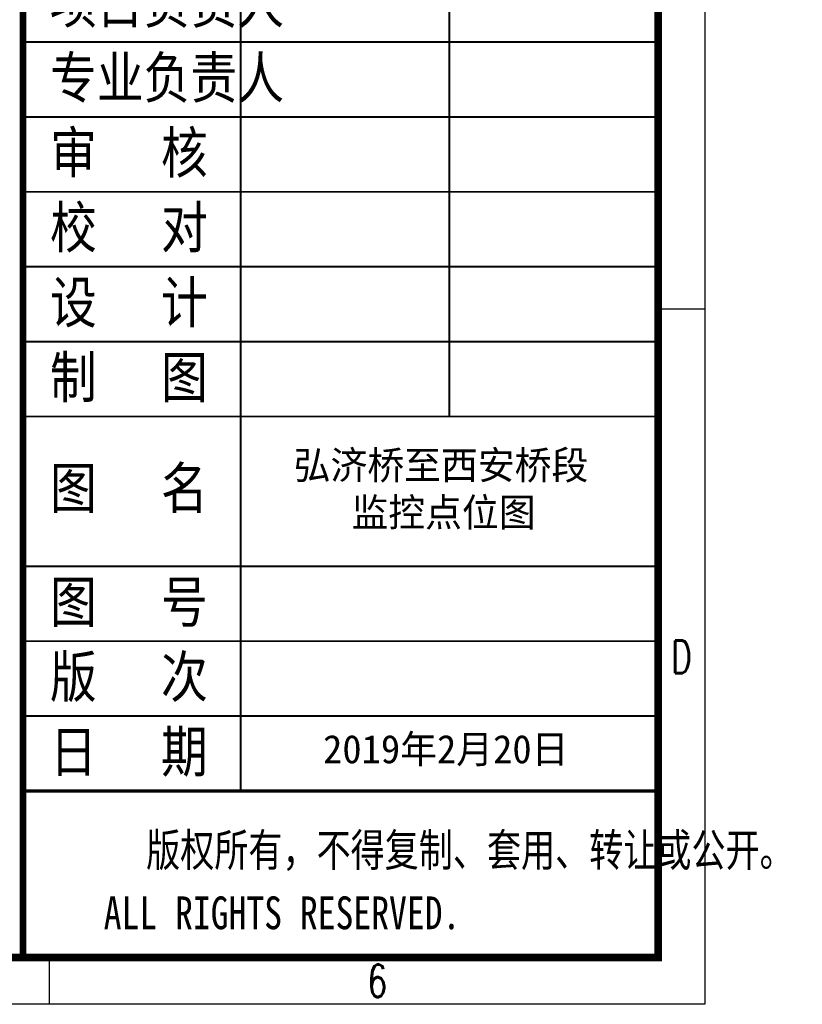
# Model space of a CAD drawing. Extents: x 39527407 to 39530665, y 3786466 to 3790957.
# Tile 85 of 113: x 39530033 to 39530665, y 3788712 to 3789507. Entities that reach past the tile are written whole.
import ezdxf
from ezdxf.enums import TextEntityAlignment as Align

# ---------------------------------------------------------------- set-up
doc = ezdxf.new("R2010")
doc.units = 0
doc.linetypes.add('DASHEDX2', pattern=[38.1, 25.4, -12.7])
doc.layers.get('0').update_dxf_attribs({"linetype": 'CONTINUOUS'})
for name, color, linetype in [('AH-FRAME-LEGEND', 163, 'CONTINUOUS'), ('SH_A0$0$T-SHBD-3', 3, 'CONTINUOUS'), ('TK-ABCD-TTLB-E', 3, 'CONTINUOUS'), ('拆迁面积', 10, 'CONTINUOUS')]:
    doc.layers.add(name, color=color, linetype=linetype)
doc.layers.add('路线', color=7, linetype='DASHEDX2', lineweight=30)
doc.styles.add('-宋体', font='txt')
doc.styles.add('SimHztxt', font='simplex.shx', dxfattribs={"width": 0.8, "bigfont": 'hztxt.shx'})
doc.styles.add('楷书', font='txt', dxfattribs={"width": 0.6})

# ---------------------------------------------------------------- blocks, each defined once
blk = doc.blocks.new('A$C69525F90')
at = {"layer": 'SH_A0$0$T-SHBD-3'}
for p, q in [((48.551, 103.75), (48.551, 86.786)), ((50.551, 103.75), (50.551, 86.786)), ((52.551, 103.75), (52.551, 86.786)), ((54.551, 103.75), (54.551, 86.786)), ((56.551, 103.75), (56.551, 86.786)), ((64.551, 103.75), (64.551, 86.786)), ((66.551, 103.75), (66.551, 95.014))]:
    blk.add_line(p, q, dxfattribs=at)
at = {"layer": 'SH_A0$0$T-SHBD-3', "const_width": 0.175}
blk.add_lwpolyline([(73, 103.75), (73, 86.79), (1.25, 86.79), (1.25, 103.75)], close=True, dxfattribs=at)
at = {"layer": 'SH_A0$0$T-SHBD-3'}
for points, const_width in [([(48.551, 103.75), (48.551, 86.786)], 0.05), ([(50.551, 103.75), (50.551, 86.786)], 0.05), ([(52.551, 103.75), (52.551, 86.786)], 0.05), ([(54.551, 103.75), (54.551, 86.786)], 0.05), ([(56.551, 103.75), (56.551, 86.786)], 0.05), ([(58.551, 103.75), (58.551, 86.786)], 0.05), ([(62.551, 103.75), (62.551, 86.786)], 0.05), ([(64.551, 103.75), (64.551, 86.786)], 0.05), ([(66.551, 103.75), (66.551, 86.79)], 0.05), ([(68.551, 103.75), (68.551, 86.786)], 0.0875), ([(46.551, 98.176), (58.551, 98.176)], 0.05), ([(37.551, 92.602), (68.551, 92.602)], 0.05)]:
    blk.add_lwpolyline(points, dxfattribs=dict(at, const_width=const_width))
at = {"layer": 'TK-ABCD-TTLB-E', "color": 3}
for p, q in [((55.688, 105), (55.688, 103.75)), ((74.25, 87.5), (73, 87.5))]:
    blk.add_line(p, q, dxfattribs=at)
blk.add_lwpolyline([(74.25, 0), (0, 0), (0, 105), (74.25, 105), (74.25, 0)], dxfattribs=at)
at = {"layer": 'TK-ABCD-TTLB-E', "color": 3, "const_width": 0.2}
blk.add_lwpolyline([(73, 6.25), (1.25, 6.25), (1.25, 103.75), (73, 103.75), (73, 6.25)], dxfattribs=at)
at = {"color": 0, "style": 'SimHztxt'}
for s, p in [('项目负责人', (48.171, 87.509)), ('专业负责人', (50.171, 87.509)), ('审  核', (52.171, 87.509)), ('校  对', (54.171, 87.509)), ('设  计', (56.171, 87.509)), ('制  图', (58.171, 87.509)), ('图  号', (64.171, 87.509)), ('版  次', (66.171, 87.509)), ('日  期 ', (68.171, 87.509)), ('图  名', (61.133, 87.509))]:
    blk.add_text(s, height=1.25, rotation=90, dxfattribs=at).set_placement(p)
at = {"layer": 'AH-FRAME-LEGEND', "color": 0, "style": '楷书', "width": 0.8}
for s, p in [('版权所有，不得复制、套用、转让或公开。', (70.566, 90.078)), ('ALL RIGHTS RESERVED.', (72.244, 88.944))]:
    blk.add_text(s, height=0.875, rotation=90, dxfattribs=at).set_placement(p)
at = {"layer": 'TK-ABCD-TTLB-E', "color": 3, "style": 'SimHztxt', "width": 0.7}
for s, p in [('D', (64.969, 104.375)), ('6', (73.625, 96.25))]:
    blk.add_text(s, height=0.875, rotation=90, dxfattribs=at).set_placement(p, align=Align.MIDDLE_CENTER)

msp = doc.modelspace()

# ---------------------------------------------------------------- block references
at = {"layer": '路线', "linetype": 'ByBlock', "lineweight": -3, "xscale": 30.2444574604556, "yscale": 30.2444574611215, "zscale": 30.24445746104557, "rotation": 270}
msp.add_blockref('A$C69525F90', (39527410.40194, 3790957.50045, -38.58), dxfattribs=at)

# ---------------------------------------------------------------- texts
at = {"layer": '拆迁面积', "color": 1, "linetype": 'Continuous', "lineweight": 30, "char_height": 22.88, "attachment_point": 1, "style": '-宋体'}
for s, insert in [('{\\C0;弘济桥至西安桥段\\P   监控点位图}', (39530253.88836, 3789158.78801, -38.58)), ('{\\C0;2019年2月20日}', (39530277.62746, 3788929.42236, -38.58))]:
    msp.add_mtext_dynamic_manual_height_columns(s, width=471.4193886, gutter_width=1, heights=[0], dxfattribs=dict(at, insert=insert))

doc.saveas('drawing.dxf')
